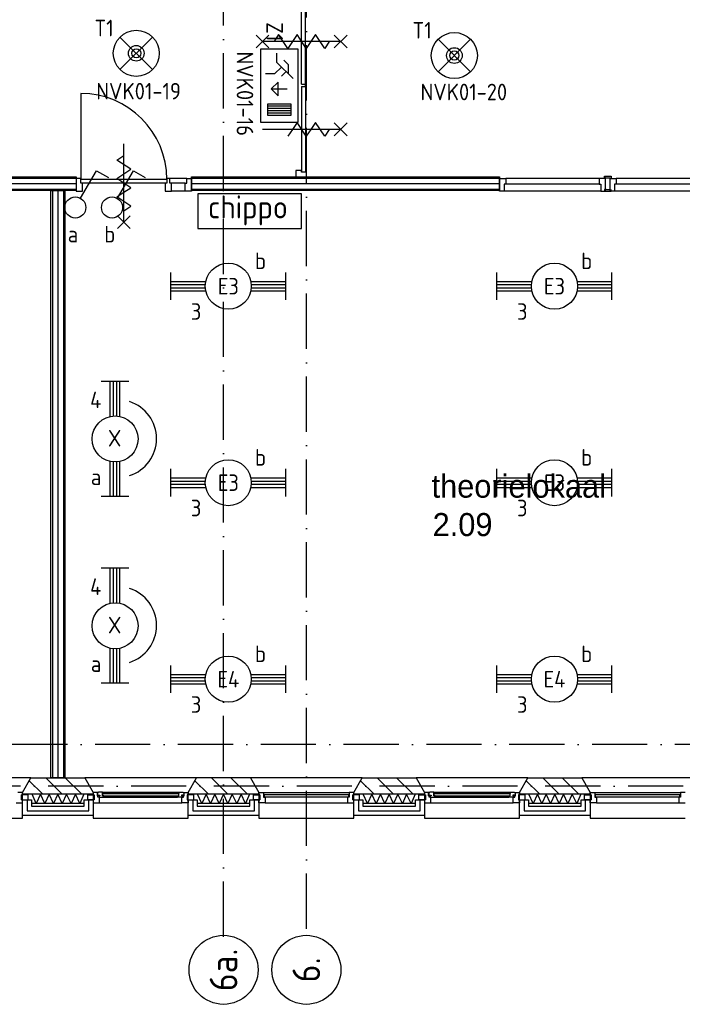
# Model space of a CAD drawing. Header units: millimetres. Extents: x 89505 to 240707, y 191 to 84291.
# Tile 38 of 50: x 195290 to 202490, y 39291 to 49989. Entities that reach past the tile are written whole.
import ezdxf
from ezdxf.enums import TextEntityAlignment as Align

# ---------------------------------------------------------------- set-up
doc = ezdxf.new("R2010")
doc.units = ezdxf.units.MM
doc.header["$LTSCALE"] = 100
doc.linetypes.add('DASHDOT', pattern=[9, 6, -1.5, 0, -1.5])
doc.layers.get('0').update_dxf_attribs({"linetype": 'CONTINUOUS'})
for name, color, linetype in [('AL$7----_STRAMIEN', 1, 'DASHDOT'), ('AL21----_BUITENWAND', 4, 'CONTINUOUS'), ('AL21K---_ISOLATIE', 1, 'CONTINUOUS'), ('AL22----_BINNENWAND', 7, 'CONTINUOUS'), ('AL28----_KONSTRUKTIE', 3, 'CONTINUOUS'), ('AL31----_BUITENKOZ', 7, 'CONTINUOUS'), ('AL32----_BINNENKOZ', 9, 'CONTINUOUS'), ('AL32----_DRAAIRICHTING', 1, 'CONTINUOUS'), ('AL65----_BEVEILIGING', 7, 'CONTINUOUS'), ('ALL-----_REFLIJNEN', 8, 'CONTINUOUS'), ('ALXA3---_VOLZWART', 14, 'CONTINUOUS'), ('ALXAB---_PREFABBETON', 1, 'CONTINUOUS'), ('BOUW', 8, 'CONTINUOUS'), ('EB62202-_ATTRIB', 2, 'CONTINUOUS'), ('EB63101-_ATTRIB', 2, 'CONTINUOUS'), ('EB63202-_ATTRIB', 2, 'CONTINUOUS'), ('EB63501-_ATTRIB', 2, 'CONTINUOUS'), ('EB6522--_ATTRIB', 2, 'CONTINUOUS'), ('EL62202-_KRACHT-SCH', 3, 'CONTINUOUS'), ('EL63101-_LICHT-ARM', 3, 'CONTINUOUS'), ('EL63101-LICHT-ARM', 3, 'CONTINUOUS'), ('EL63202-_NOODVRL-TXT', 3, 'CONTINUOUS'), ('EL63501-_NOODVRL-ARM', 3, 'CONTINUOUS'), ('EL6522--_TOEGCTRL', 170, 'CONTINUOUS')]:
    doc.layers.add(name, color=color, linetype=linetype)
doc.styles.add('1_8', font='ISO', dxfattribs={"height": 1.8})
doc.styles.add('BURO-025', font='BUROFONT.shx', dxfattribs={"height": 250})
doc.styles.add('NORATT', font='ISO.shx')
doc.styles.get("Standard").update_dxf_attribs({"font": 'iso.shx'})

# ---------------------------------------------------------------- blocks, each defined once
blk = doc.blocks.new('ES3N026')
for p, q in [((2.25, 1.25), (2.25, -1.25)), ((2.5, 1.25), (2.5, -1.25)), ((2.75, 1.25), (2.75, -1.25)), ((3, 1.25), (3, -1.25)), ((-1.5, 0.75), (-1, 0.25)), ((0.38, -0.88), (0.38, 0.87))]:
    blk.add_line(p, q)
for points in [[(4.01, 2.01), (4.01, -1.98), (-3.99, -1.98), (-3.99, 2.01)], [(3.25, -1.25), (2, -1.25), (2, 1.25), (3.25, 1.25)], [(0.38, -0.88), (1.12, -0.13), (-0.37, -0.13)]]:
    blk.add_lwpolyline(points, close=True)
for points in [[(-0.75, 1.5), (-2.5, -0.25), (-3.5, -0.25)], [(-1.25, 1), (-2.25, 1), (-2.75, 0.5)], [(-2, 0.25), (-1.25, -0.5), (-1.25, -1.5)]]:
    blk.add_lwpolyline(points)
at = {"color": 2, "style": '1_8', "flags": 8}
blk.add_attdef('NUMMER', text='', height=1.8, dxfattribs=at).set_placement((4, 3.75), align=Align.MIDDLE)
at = {"style": '1_8'}
for tag, flags, p in [('A_CODE', 8, (-3.5, 2.75)), ('SCHAK', 8, (3.5, 2.75)), ('GROEP', 8, (-3.5, -2.75)), ('KAST', 9, (3.5, -2.75))]:
    blk.add_attdef(tag, text='', height=1.8, dxfattribs=dict(at, flags=flags)).set_placement(p, align=Align.MIDDLE_CENTER)
blk = doc.blocks.new('ES3G01')
at = {"color": 0}
for p, q in [((-1.77, 1.77), (1.77, -1.77)), ((1.77, 1.77), (-1.77, -1.77))]:
    blk.add_line(p, q, dxfattribs=at)
at = {"color": 6}
blk.add_lwpolyline([(1.77, -1.77), (1.75, -1.75)], dxfattribs=at)
blk.add_circle((0, 0), 2.5)
at = {"color": 0}
for radius in [0.85, 0.5]:
    blk.add_circle((0, 0), radius, dxfattribs=at)
at = {"color": 6, "style": '1_8'}
for tag, flags, p in [('A_CODE', 8, (-3.5, 2.75)), ('SCHAK', 8, (3.5, 2.75)), ('GROEP', 8, (-3.5, -2.75)), ('KAST', 9, (3.5, -2.75))]:
    blk.add_attdef(tag, text='', height=1.8, dxfattribs=dict(at, flags=flags)).set_placement(p, align=Align.MIDDLE)
blk = doc.blocks.new('PENDEL')
at = {"color": 0}
for p, q in [((-6.25, -1.5), (-6.25, 1.5)), ((6.25, -1.5), (6.25, 1.5)), ((-6.25, 0.52), (-2.44, 0.52)), ((-6.25, 0.18), (-2.49, 0.18)), ((2.44, 0.52), (6.25, 0.52)), ((2.49, 0.18), (6.25, 0.18)), ((-6.25, -0.18), (-2.49, -0.18)), ((-6.25, -0.52), (-2.44, -0.52)), ((2.44, -0.52), (6.25, -0.52)), ((2.49, -0.18), (6.25, -0.18))]:
    blk.add_line(p, q, dxfattribs=at)
blk.add_circle((0, 0), 2.5, dxfattribs=at)
at = {"layer": 'EL63101-_LICHT-ARM'}
blk.add_arc((0.04, -0.3), 4.21, 197.6135, 342.3865, dxfattribs=at)
at = {"color": 6, "style": '1_8'}
for tag, flags, p in [('SCHAK', 8, (3.5, 2.75)), ('A_CODE', 8, (0, 0)), ('GROEP', 8, (-3.5, -2.75)), ('KAST', 9, (3.5, -2.75))]:
    blk.add_attdef(tag, text='', height=1.8, dxfattribs=dict(at, flags=flags)).set_placement(p, align=Align.MIDDLE)
at = {"style": '1_8', "flags": 8}
blk.add_attdef('M_CODE', text='', height=3.6, dxfattribs=at).set_placement((0, 0), align=Align.MIDDLE_CENTER)
blk = doc.blocks.new('ES3S1')
blk.add_lwpolyline([(0.58, 1), (2.31, 4), (3.61, 3.25)])
blk.add_circle((0, 0), 1.15)
at = {"style": '1_8'}
for tag, flags, p in [('SCHAK', 8, (3, 5.5)), ('KAST', 9, (-3, 0.5)), ('M_CODE', 9, (0, 0)), ('DOEL', 9, (-3, -2)), ('GROEP', 9, (-3, -4.5))]:
    blk.add_attdef(tag, text='', height=1.8, dxfattribs=dict(at, flags=flags)).set_placement(p, align=Align.MIDDLE_CENTER)
blk = doc.blocks.new('EJ3T20')
at = {"color": 0}
for p, q in [((-6.25, -1.5), (-6.25, 1.5)), ((6.25, -1.5), (6.25, 1.5)), ((-6.25, 0.52), (-2.44, 0.52)), ((-6.25, 0.17), (-2.49, 0.17)), ((2.44, 0.52), (6.25, 0.52)), ((2.49, 0.17), (6.25, 0.17)), ((-6.25, -0.17), (-2.49, -0.17)), ((-6.25, -0.52), (-2.44, -0.52)), ((2.44, -0.52), (6.25, -0.52)), ((2.49, -0.17), (6.25, -0.17))]:
    blk.add_line(p, q, dxfattribs=at)
blk.add_circle((0, 0), 2.5, dxfattribs=at)
at = {"color": 6, "style": '1_8'}
for tag, flags, p in [('SCHAK', 8, (3.5, 2.75)), ('A_CODE', 8, (0, 0)), ('GROEP', 8, (-3.5, -2.75)), ('KAST', 9, (3.5, -2.75))]:
    blk.add_attdef(tag, text='', height=1.8, dxfattribs=dict(at, flags=flags)).set_placement(p, align=Align.MIDDLE)
blk = doc.blocks.new('1011')
at = {"layer": 'AL$7----_STRAMIEN', "color": 7, "linetype": 'Continuous'}
blk.add_circle((-750, 0), 750, dxfattribs=at)
at = {"layer": 'AL$7----_STRAMIEN', "color": 3, "linetype": 'Continuous'}
blk.add_attdef('STR-NAAM', text='', height=600, rotation=360, dxfattribs=at).set_placement((-750, 0), align=Align.MIDDLE)
blk = doc.blocks.new('ES652245')
at = {"color": 0}
blk.add_lwpolyline([(-5.625, 1.875), (-5.625, -1.875), (5.625, -1.875), (5.625, 1.875), (-5.625, 1.875)], dxfattribs=at)
at = {"style": 'NORATT'}
for tag, flags, p in [('PANEEL', 9, (0, 3)), ('GRP', 8, (0, -5)), ('RUIMTE', 9, (0, -7.5))]:
    blk.add_attdef(tag, text='', height=1.8, dxfattribs=dict(at, flags=flags)).set_placement(p, align=Align.MIDDLE_LEFT)
at = {"style": 'NORATT', "flags": 8}
for tag, height in [('CODE', 2.5), ('M_CODE', 1.8)]:
    blk.add_attdef(tag, text='', height=height, dxfattribs=at).set_placement((0, 0), align=Align.MIDDLE_CENTER)

msp = doc.modelspace()

# ---------------------------------------------------------------- linework, layer by layer
at = {"layer": 'AL$7----_STRAMIEN', "color": 1}
for points in [[(197505, 40025), (197505, 76516)], [(198405, 40112), (198405, 76516)], [(239014, 42113), (89505, 42113)], [(239405, 41663), (89505, 41663)]]:
    msp.add_lwpolyline(points, dxfattribs=at)
at = {"layer": 'AL21----_BUITENWAND', "color": 8}
for p, q in [((195320, 41512), (195420, 41512)), ((195320, 41343), (195320, 41512)), ((195420, 41512), (195420, 41443)), ((195990, 41512), (196090, 41512)), ((195990, 41443), (195990, 41512)), ((196090, 41512), (196090, 41343)), ((197120, 41512), (197220, 41512)), ((197120, 41343), (197120, 41512)), ((197220, 41512), (197220, 41443)), ((197790, 41512), (197890, 41512)), ((197790, 41443), (197790, 41512)), ((197890, 41512), (197890, 41343)), ((198920, 41512), (199020, 41512)), ((198920, 41343), (198920, 41512)), ((199020, 41512), (199020, 41443)), ((199590, 41512), (199690, 41512)), ((199590, 41443), (199590, 41512)), ((199690, 41512), (199690, 41343)), ((200720, 41512), (200820, 41512)), ((200720, 41343), (200720, 41512)), ((200820, 41512), (200820, 41443)), ((201390, 41512), (201490, 41512)), ((201390, 41443), (201390, 41512)), ((201490, 41512), (201490, 41343)), ((195420, 41443), (195990, 41443)), ((197220, 41443), (197790, 41443)), ((199020, 41443), (199590, 41443)), ((200820, 41443), (201390, 41443)), ((196090, 41343), (195320, 41343)), ((197890, 41343), (197120, 41343)), ((199690, 41343), (198920, 41343)), ((201490, 41343), (200720, 41343))]:
    msp.add_line(p, q, dxfattribs=at)
at = {"layer": 'AL21K---_ISOLATIE', "color": 8, "linetype": 'Continuous'}
for p, q in [((195990, 41573), (195420, 41573)), ((195468, 41473), (195424, 41573)), ((195515, 41573), (195468, 41473)), ((195563, 41473), (195515, 41573)), ((195610, 41573), (195563, 41473)), ((195658, 41473), (195610, 41573)), ((195705, 41573), (195658, 41473)), ((195753, 41473), (195705, 41573)), ((195800, 41573), (195753, 41473)), ((195848, 41473), (195800, 41573)), ((195895, 41573), (195848, 41473)), ((195943, 41473), (195895, 41573)), ((195986, 41573), (195943, 41473)), ((197790, 41573), (197220, 41573)), ((197268, 41473), (197224, 41573)), ((197315, 41573), (197268, 41473)), ((197363, 41473), (197315, 41573)), ((197410, 41573), (197363, 41473)), ((197458, 41473), (197410, 41573)), ((197505, 41573), (197458, 41473)), ((197553, 41473), (197505, 41573)), ((197600, 41573), (197553, 41473)), ((197648, 41473), (197600, 41573)), ((197695, 41573), (197648, 41473)), ((197743, 41473), (197695, 41573)), ((197786, 41573), (197743, 41473)), ((199590, 41573), (199020, 41573)), ((199068, 41473), (199024, 41573)), ((199115, 41573), (199068, 41473)), ((199163, 41473), (199115, 41573)), ((199210, 41573), (199163, 41473)), ((199258, 41473), (199210, 41573)), ((199305, 41573), (199258, 41473)), ((199353, 41473), (199305, 41573)), ((199400, 41573), (199353, 41473)), ((199448, 41473), (199400, 41573)), ((199495, 41573), (199448, 41473)), ((199543, 41473), (199495, 41573)), ((199586, 41573), (199543, 41473)), ((201390, 41573), (200820, 41573)), ((200868, 41473), (200824, 41573)), ((200915, 41573), (200868, 41473)), ((200963, 41473), (200915, 41573)), ((201010, 41573), (200963, 41473)), ((201058, 41473), (201010, 41573)), ((201105, 41573), (201058, 41473)), ((201153, 41473), (201105, 41573)), ((201200, 41573), (201153, 41473)), ((201248, 41473), (201200, 41573)), ((201295, 41573), (201248, 41473)), ((201343, 41473), (201295, 41573)), ((201386, 41573), (201343, 41473)), ((195990, 41473), (195420, 41473)), ((197790, 41473), (197220, 41473)), ((199590, 41473), (199020, 41473)), ((201390, 41473), (200820, 41473))]:
    msp.add_line(p, q, dxfattribs=at)
at = {"layer": 'AL22----_BINNENWAND', "color": 8}
for p, q in [((191781, 48283), (195905, 48283)), ((195905, 48283), (195905, 48133)), ((197156, 48283), (200505, 48283)), ((197156, 48133), (197156, 48283)), ((200505, 48283), (200505, 48133)), ((195905, 48133), (191781, 48133)), ((195630, 41753), (195630, 48133)), ((195630, 48133), (195780, 48133)), ((195780, 48133), (195780, 41753)), ((200505, 48133), (197156, 48133)), ((195780, 41753), (195630, 41753))]:
    msp.add_line(p, q, dxfattribs=at)
at = {"layer": 'AL22----_BINNENWAND', "color": 8, "linetype": 'Continuous'}
for p, q in [((191781, 48268), (195905, 48268)), ((197156, 48268), (200505, 48268)), ((191781, 48148), (195905, 48148)), ((197156, 48148), (200505, 48148)), ((195645, 48133), (195645, 41753)), ((195765, 48133), (195765, 41753))]:
    msp.add_line(p, q, dxfattribs=at)
at = {"layer": 'AL28----_KONSTRUKTIE', "color": 8}
for p, q in [((195320, 41593), (195413, 41753)), ((195413, 41753), (195998, 41753)), ((195998, 41753), (196090, 41593)), ((197120, 41593), (197213, 41753)), ((197798, 41753), (197890, 41593)), ((198920, 41593), (199013, 41753)), ((199013, 41753), (199598, 41753)), ((199598, 41753), (199690, 41593)), ((200720, 41593), (200813, 41753)), ((200813, 41753), (201398, 41753)), ((201398, 41753), (201490, 41593)), ((195320, 41573), (195320, 41593)), ((196090, 41573), (195320, 41573)), ((196090, 41593), (196090, 41573)), ((197120, 41573), (197120, 41593)), ((197890, 41573), (197120, 41573)), ((197890, 41593), (197890, 41573)), ((198920, 41573), (198920, 41593)), ((199690, 41573), (198920, 41573)), ((199690, 41593), (199690, 41573)), ((200720, 41573), (200720, 41593)), ((201490, 41573), (200720, 41573)), ((201490, 41593), (201490, 41573))]:
    msp.add_line(p, q, dxfattribs=at)
at = {"layer": 'AL31----_BUITENKOZ', "color": 8}
for p, q in [((195413, 41753), (194198, 41753)), ((195320, 41593), (195413, 41753)), ((195998, 41753), (196090, 41593)), ((198002, 41753), (195998, 41753)), ((197120, 41593), (197213, 41753)), ((199013, 41753), (197798, 41753)), ((197798, 41753), (197890, 41593)), ((198920, 41593), (199013, 41753)), ((199598, 41753), (199690, 41593)), ((200813, 41753), (199598, 41753)), ((200720, 41593), (200813, 41753)), ((202613, 41753), (201398, 41753)), ((201398, 41753), (201490, 41593)), ((195381, 41568), (195310, 41568)), ((195310, 41568), (195310, 41512)), ((195310, 41512), (195381, 41512)), ((195320, 41313), (195320, 41593)), ((195381, 41512), (195381, 41568)), ((196029, 41568), (196100, 41568)), ((196029, 41512), (196029, 41568)), ((196100, 41512), (196029, 41512)), ((196134, 41593), (196090, 41593)), ((196090, 41593), (196090, 41568)), ((196090, 41593), (196090, 41313)), ((196090, 41568), (196100, 41568)), ((196090, 41512), (196090, 41479)), ((196100, 41512), (196090, 41512)), ((196100, 41568), (196100, 41512)), ((196100, 41568), (196100, 41512)), ((196134, 41557), (196134, 41593)), ((196140, 41557), (196134, 41557)), ((196137, 41592), (196137, 41562)), ((196144, 41592), (196137, 41592)), ((196137, 41562), (196160, 41562)), ((196140, 41542), (196140, 41557)), ((196157, 41542), (196140, 41542)), ((196147, 41596), (196144, 41592)), ((196189, 41596), (196147, 41596)), ((196152, 41557), (196152, 41542)), ((196160, 41557), (196152, 41557)), ((196152, 41542), (196157, 41542)), ((196157, 41542), (196204, 41542)), ((196157, 41479), (196157, 41542)), ((196160, 41562), (196160, 41557)), ((196189, 41596), (197021, 41596)), ((196189, 41555), (196189, 41596)), ((196206, 41594), (196189, 41594)), ((196189, 41594), (196189, 41581)), ((196189, 41581), (196206, 41581)), ((196206, 41555), (196189, 41555)), ((196204, 41542), (196206, 41555)), ((196204, 41542), (197006, 41542)), ((196206, 41581), (196206, 41594)), ((197004, 41594), (197021, 41594)), ((197004, 41581), (197004, 41594)), ((197021, 41581), (197004, 41581)), ((197004, 41555), (197021, 41555)), ((197006, 41542), (197004, 41555)), ((197053, 41542), (197006, 41542)), ((197021, 41596), (197063, 41596)), ((197021, 41555), (197021, 41596)), ((197021, 41594), (197021, 41581)), ((197050, 41562), (197050, 41557)), ((197073, 41562), (197050, 41562)), ((197050, 41557), (197058, 41557)), ((197058, 41542), (197053, 41542)), ((197053, 41542), (197070, 41542)), ((197053, 41479), (197053, 41542)), ((197058, 41557), (197058, 41542)), ((197063, 41596), (197066, 41592)), ((197066, 41592), (197073, 41592)), ((197070, 41557), (197076, 41557)), ((197070, 41542), (197070, 41557)), ((197073, 41592), (197073, 41562)), ((197076, 41593), (197120, 41593)), ((197076, 41557), (197076, 41593)), ((197110, 41568), (197110, 41512)), ((197120, 41568), (197110, 41568)), ((197181, 41568), (197110, 41568)), ((197110, 41568), (197110, 41512)), ((197110, 41512), (197120, 41512)), ((197110, 41512), (197181, 41512)), ((197120, 41593), (197120, 41568)), ((197120, 41313), (197120, 41593)), ((197120, 41512), (197120, 41479)), ((197181, 41512), (197181, 41568)), ((197829, 41568), (197900, 41568)), ((197829, 41512), (197829, 41568)), ((197900, 41512), (197829, 41512)), ((197890, 41593), (197890, 41313)), ((197900, 41568), (197900, 41512)), ((197940, 41593), (198870, 41593)), ((198981, 41568), (198910, 41568)), ((198910, 41568), (198910, 41512)), ((198910, 41512), (198981, 41512)), ((198920, 41313), (198920, 41593)), ((198981, 41512), (198981, 41568)), ((199629, 41568), (199700, 41568)), ((199629, 41512), (199629, 41568)), ((199700, 41512), (199629, 41512)), ((199734, 41593), (199690, 41593)), ((199690, 41593), (199690, 41568)), ((199690, 41593), (199690, 41313)), ((199690, 41568), (199700, 41568)), ((199690, 41512), (199690, 41479)), ((199700, 41512), (199690, 41512)), ((199700, 41568), (199700, 41512)), ((199700, 41568), (199700, 41512)), ((199734, 41557), (199734, 41593)), ((199740, 41557), (199734, 41557)), ((199737, 41592), (199737, 41562)), ((199744, 41592), (199737, 41592)), ((199737, 41562), (199760, 41562)), ((199740, 41542), (199740, 41557)), ((199757, 41542), (199740, 41542)), ((199747, 41596), (199744, 41592)), ((199789, 41596), (199747, 41596)), ((199752, 41557), (199752, 41542)), ((199760, 41557), (199752, 41557)), ((199752, 41542), (199757, 41542)), ((199757, 41542), (199804, 41542)), ((199757, 41479), (199757, 41542)), ((199760, 41562), (199760, 41557)), ((199789, 41555), (199789, 41596)), ((199789, 41596), (200621, 41596)), ((199806, 41594), (199789, 41594)), ((199789, 41594), (199789, 41581)), ((199789, 41581), (199806, 41581)), ((199806, 41555), (199789, 41555)), ((199804, 41542), (199806, 41555)), ((199804, 41542), (200606, 41542)), ((199806, 41581), (199806, 41594)), ((200604, 41594), (200621, 41594)), ((200604, 41581), (200604, 41594)), ((200621, 41581), (200604, 41581)), ((200604, 41555), (200621, 41555)), ((200606, 41542), (200604, 41555)), ((200653, 41542), (200606, 41542)), ((200621, 41596), (200663, 41596)), ((200621, 41555), (200621, 41596)), ((200621, 41594), (200621, 41581)), ((200650, 41562), (200650, 41557)), ((200673, 41562), (200650, 41562)), ((200650, 41557), (200658, 41557)), ((200658, 41542), (200653, 41542)), ((200653, 41542), (200670, 41542)), ((200653, 41479), (200653, 41542)), ((200658, 41557), (200658, 41542)), ((200663, 41596), (200666, 41592)), ((200666, 41592), (200673, 41592)), ((200670, 41557), (200676, 41557)), ((200670, 41542), (200670, 41557)), ((200673, 41592), (200673, 41562)), ((200676, 41593), (200720, 41593)), ((200676, 41557), (200676, 41593)), ((200710, 41568), (200710, 41512)), ((200720, 41568), (200710, 41568)), ((200781, 41568), (200710, 41568)), ((200710, 41568), (200710, 41512)), ((200710, 41512), (200720, 41512)), ((200710, 41512), (200781, 41512)), ((200720, 41593), (200720, 41568)), ((200720, 41313), (200720, 41593)), ((200720, 41512), (200720, 41479)), ((200781, 41512), (200781, 41568)), ((201429, 41568), (201500, 41568)), ((201429, 41512), (201429, 41568)), ((201500, 41512), (201429, 41512)), ((201490, 41593), (201490, 41313)), ((201500, 41568), (201500, 41512)), ((201540, 41593), (202470, 41593)), ((196090, 41479), (196157, 41479)), ((196157, 41479), (197053, 41479)), ((197120, 41479), (197053, 41479)), ((197957, 41479), (198853, 41479)), ((199690, 41479), (199757, 41479)), ((199757, 41479), (200653, 41479)), ((200720, 41479), (200653, 41479)), ((201557, 41479), (202453, 41479)), ((194290, 41313), (195320, 41313)), ((196090, 41313), (197120, 41313)), ((197890, 41313), (198920, 41313)), ((199690, 41313), (200720, 41313)), ((201490, 41313), (202520, 41313))]:
    msp.add_line(p, q, dxfattribs=at)
at = {"layer": 'AL31----_BUITENKOZ', "color": 8, "linetype": 'Continuous'}
for p, q in [((195320, 41593), (195270, 41593)), ((195310, 41568), (195320, 41568)), ((195310, 41512), (195310, 41568)), ((195320, 41512), (195310, 41512)), ((195320, 41568), (195320, 41593)), ((195320, 41568), (195320, 41568)), ((195320, 41479), (195320, 41512)), ((197019, 41578), (196191, 41578)), ((196191, 41578), (196191, 41557)), ((196191, 41557), (197019, 41557)), ((197019, 41557), (197019, 41578)), ((197890, 41593), (197940, 41593)), ((197890, 41568), (197890, 41593)), ((197890, 41568), (197890, 41568)), ((197900, 41568), (197890, 41568)), ((197890, 41512), (197900, 41512)), ((197890, 41479), (197890, 41512)), ((197900, 41512), (197900, 41568)), ((197940, 41593), (197940, 41542)), ((197940, 41593), (197940, 41593)), ((197940, 41542), (197957, 41542)), ((198865, 41567), (197945, 41567)), ((197945, 41567), (197945, 41546)), ((197945, 41546), (198865, 41546)), ((197957, 41542), (197957, 41479)), ((198853, 41542), (198853, 41479)), ((198870, 41542), (198853, 41542)), ((198865, 41546), (198865, 41567)), ((198920, 41593), (198870, 41593)), ((198870, 41593), (198870, 41542)), ((198870, 41593), (198870, 41593)), ((198910, 41568), (198920, 41568)), ((198910, 41512), (198910, 41568)), ((198920, 41512), (198910, 41512)), ((198920, 41568), (198920, 41593)), ((198920, 41568), (198920, 41568)), ((198920, 41479), (198920, 41512)), ((200619, 41578), (199791, 41578)), ((199791, 41578), (199791, 41557)), ((199791, 41557), (200619, 41557)), ((200619, 41557), (200619, 41578)), ((201490, 41593), (201540, 41593)), ((201490, 41568), (201490, 41593)), ((201490, 41568), (201490, 41568)), ((201500, 41568), (201490, 41568)), ((201490, 41512), (201500, 41512)), ((201490, 41479), (201490, 41512)), ((201500, 41512), (201500, 41568)), ((201540, 41593), (201540, 41542)), ((201540, 41593), (201540, 41593)), ((201540, 41542), (201557, 41542)), ((202465, 41567), (201545, 41567)), ((201545, 41567), (201545, 41546)), ((201545, 41546), (202465, 41546)), ((201557, 41542), (201557, 41479)), ((202453, 41542), (202453, 41479)), ((202470, 41542), (202453, 41542)), ((202465, 41546), (202465, 41567)), ((202520, 41593), (202470, 41593)), ((202470, 41593), (202470, 41542)), ((202470, 41593), (202470, 41593)), ((195253, 41479), (195320, 41479)), ((197957, 41479), (197890, 41479)), ((197957, 41479), (197957, 41479)), ((197957, 41479), (197957, 41479)), ((197957, 41479), (197957, 41479)), ((197957, 41479), (197957, 41479)), ((198853, 41479), (198920, 41479)), ((198853, 41479), (198853, 41479)), ((198853, 41479), (198853, 41479)), ((198853, 41479), (198853, 41479)), ((198853, 41479), (198853, 41479)), ((201557, 41479), (201490, 41479)), ((201557, 41479), (201557, 41479)), ((201557, 41479), (201557, 41479)), ((201557, 41479), (201557, 41479)), ((201557, 41479), (201557, 41479)), ((202453, 41479), (202520, 41479)), ((202453, 41479), (202453, 41479)), ((202453, 41479), (202453, 41479)), ((202453, 41479), (202453, 41479)), ((202453, 41479), (202453, 41479))]:
    msp.add_line(p, q, dxfattribs=at)
at = {"layer": 'AL32----_BINNENKOZ', "color": 8}
for p, q in [((198354, 49288), (198354, 50218)), ((198394, 49288), (198394, 50218)), ((198354, 49288), (198394, 49288)), ((198354, 49263), (198354, 48333)), ((198354, 49263), (198394, 49263)), ((198394, 49263), (198394, 49288)), ((198394, 49263), (198394, 48333)), ((195955, 48265), (195905, 48265)), ((195905, 48265), (195905, 48126)), ((195955, 48214), (195955, 48265)), ((196889, 48254), (195955, 48254)), ((196922, 48265), (196889, 48265)), ((196889, 48265), (196889, 48214)), ((196922, 48265), (196889, 48265)), ((197106, 48265), (196922, 48265)), ((196922, 48214), (196922, 48265)), ((197106, 48265), (197156, 48265)), ((197106, 48214), (197106, 48265)), ((197156, 48265), (197156, 48126)), ((198291, 48350), (198291, 48283)), ((198354, 48350), (198291, 48350)), ((198291, 48283), (198354, 48283)), ((198354, 48333), (198354, 48350)), ((198405, 48333), (198354, 48333)), ((198354, 48283), (198405, 48283)), ((198354, 48283), (198354, 48283)), ((198405, 48283), (198405, 48333)), ((198405, 48283), (198405, 48333)), ((200505, 48265), (200572, 48265)), ((200505, 48126), (200505, 48265)), ((201588, 48265), (200572, 48265)), ((200572, 48265), (200572, 48202)), ((201588, 48265), (201588, 48202)), ((201655, 48265), (201588, 48265)), ((201643, 48289), (201705, 48289)), ((201643, 48271), (201643, 48289)), ((201655, 48271), (201643, 48271)), ((201655, 48271), (201705, 48271)), ((201655, 48265), (201655, 48271)), ((201655, 48126), (201655, 48265)), ((201705, 48289), (201718, 48289)), ((201705, 48271), (201705, 48265)), ((201705, 48265), (201772, 48265)), ((201705, 48126), (201705, 48265)), ((201718, 48289), (201718, 48271)), ((202788, 48265), (201772, 48265)), ((201772, 48265), (201772, 48202)), ((195972, 48214), (195955, 48214)), ((196889, 48214), (195955, 48214)), ((195972, 48126), (195972, 48214)), ((196872, 48214), (196872, 48126)), ((196889, 48214), (196872, 48214)), ((196939, 48214), (196922, 48214)), ((197089, 48214), (196939, 48214)), ((196939, 48126), (196939, 48214)), ((197089, 48214), (197106, 48214)), ((197089, 48126), (197089, 48214)), ((200555, 48202), (200555, 48126)), ((200572, 48202), (200555, 48202)), ((201588, 48202), (200572, 48202)), ((201588, 48202), (201605, 48202)), ((201605, 48202), (201605, 48126)), ((201643, 48146), (201643, 48128)), ((201655, 48146), (201643, 48146)), ((201655, 48151), (201655, 48146)), ((201655, 48146), (201705, 48146)), ((201705, 48146), (201705, 48151)), ((201718, 48128), (201718, 48146)), ((201772, 48202), (201755, 48202)), ((201755, 48202), (201755, 48126)), ((202788, 48202), (201772, 48202)), ((195905, 48126), (195972, 48126)), ((196872, 48126), (196939, 48126)), ((197089, 48126), (196939, 48126)), ((197156, 48126), (197089, 48126)), ((200555, 48126), (200505, 48126)), ((201605, 48126), (200555, 48126)), ((201605, 48126), (201655, 48126)), ((201643, 48128), (201705, 48128)), ((201705, 48128), (201718, 48128)), ((201755, 48126), (201705, 48126)), ((202805, 48126), (201755, 48126))]:
    msp.add_line(p, q, dxfattribs=at)
at = {"layer": 'AL32----_DRAAIRICHTING', "color": 8}
msp.add_line((195955, 49188), (195955, 48254), dxfattribs=at)
msp.add_arc((195955, 48254), 934, 0, 90, dxfattribs=at)
at = {"layer": 'AL65----_BEVEILIGING', "color": 8, "linetype": 'Continuous'}
for p, q in [((197999, 49823), (197859, 49683)), ((197999, 49683), (197859, 49823)), ((198779, 49753), (197929, 49753)), ((198104, 49828), (198054, 49753)), ((198204, 49678), (198104, 49828)), ((198254, 49753), (198204, 49678)), ((198304, 49828), (198254, 49753)), ((198404, 49678), (198304, 49828)), ((198454, 49753), (198404, 49678)), ((198504, 49828), (198454, 49753)), ((198604, 49678), (198504, 49828)), ((198654, 49753), (198604, 49678)), ((198849, 49823), (198709, 49683)), ((198849, 49683), (198709, 49823)), ((198779, 48798), (197929, 48798)), ((198254, 48798), (198204, 48723)), ((198304, 48873), (198254, 48798)), ((198404, 48723), (198304, 48873)), ((198454, 48798), (198404, 48723)), ((198504, 48873), (198454, 48798)), ((198604, 48723), (198504, 48873)), ((198654, 48798), (198604, 48723)), ((198849, 48868), (198709, 48728)), ((198849, 48728), (198709, 48868))]:
    msp.add_line(p, q, dxfattribs=at)
for points in [[(196422, 47789), (196422, 48639)], [(196422, 48314), (196497, 48364), (196347, 48464), (196422, 48514)], [(196422, 48114), (196497, 48164), (196347, 48264), (196422, 48314)], [(196422, 47914), (196497, 47964), (196347, 48064), (196422, 48114)], [(196352, 47719), (196492, 47859)], [(196492, 47719), (196352, 47859)]]:
    msp.add_lwpolyline(points, dxfattribs=at)
at = {"layer": 'ALL-----_REFLIJNEN', "color": 8, "linetype": 'Continuous'}
for p, q in [((191781, 48208), (195905, 48208)), ((197156, 48208), (200505, 48208)), ((195705, 48133), (195705, 41753)), ((195370, 41512), (195370, 41393)), ((196040, 41393), (196040, 41512)), ((197170, 41512), (197170, 41393)), ((197840, 41393), (197840, 41512)), ((198970, 41512), (198970, 41393)), ((199640, 41393), (199640, 41512)), ((200770, 41512), (200770, 41393)), ((201440, 41393), (201440, 41512)), ((195370, 41393), (196040, 41393)), ((197170, 41393), (197840, 41393)), ((198970, 41393), (199640, 41393)), ((200770, 41393), (201440, 41393))]:
    msp.add_line(p, q, dxfattribs=at)
at = {"layer": 'ALXA3---_VOLZWART', "color": 8}
for p, q in [((195370, 41512), (195370, 41393)), ((196040, 41393), (196040, 41512)), ((197170, 41512), (197170, 41393)), ((197840, 41393), (197840, 41512)), ((198970, 41512), (198970, 41393)), ((199640, 41393), (199640, 41512)), ((200770, 41512), (200770, 41393)), ((201440, 41393), (201440, 41512)), ((195370, 41393), (196040, 41393)), ((197170, 41393), (197840, 41393)), ((198970, 41393), (199640, 41393)), ((200770, 41393), (201440, 41393))]:
    msp.add_line(p, q, dxfattribs=at)
at = {"layer": 'ALXAB---_PREFABBETON', "color": 8}
for p, q in [((195753, 41573), (195573, 41753)), ((195966, 41573), (195786, 41753)), ((197553, 41573), (197373, 41753)), ((197766, 41573), (197586, 41753)), ((199353, 41573), (199173, 41753)), ((199566, 41573), (199386, 41753)), ((201153, 41573), (200973, 41753)), ((201366, 41573), (201186, 41753)), ((195541, 41573), (195394, 41721)), ((197341, 41573), (197194, 41721)), ((199141, 41573), (198994, 41721)), ((200941, 41573), (200794, 41721)), ((195329, 41573), (195320, 41582)), ((197129, 41573), (197120, 41582)), ((198929, 41573), (198920, 41582)), ((200729, 41573), (200720, 41582))]:
    msp.add_line(p, q, dxfattribs=at)

# ---------------------------------------------------------------- block references
at = {"layer": 'AL$7----_STRAMIEN', "xscale": 0.5, "yscale": 0.5, "zscale": 0.5, "rotation": 90}
for p, values in [((197505, 40041), {'STR-NAAM': '6a.'}), ((198405, 40041), {'STR-NAAM': '6.'})]:
    msp.add_blockref('1011', p, dxfattribs=at).add_auto_attribs(values)
at = {"layer": 'EL62202-_KRACHT-SCH'}
ref = msp.add_blockref('ES3S1', (195894, 47949), dxfattribs=dict(at, xscale=100, yscale=100, zscale=100))
ref.add_attrib('SCHAK', 'a', dxfattribs={"layer": 'EB62202-_ATTRIB', "color": 1, "height": 180, "style": '1_8', "flags": 8}).set_placement((195869, 47659), align=Align.MIDDLE_CENTER)
ref = msp.add_blockref('ES3S1', (196294, 47949), dxfattribs=dict(at, xscale=100, yscale=100, zscale=100))
ref.add_attrib('SCHAK', 'b', dxfattribs={"layer": 'EB62202-_ATTRIB', "color": 1, "height": 180, "style": '1_8', "flags": 8}).set_placement((196269, 47659), align=Align.MIDDLE_CENTER)
at = {"layer": 'EL63101-_LICHT-ARM'}
ref = msp.add_blockref('EJ3T20', (197557, 47094), dxfattribs=dict(at, xscale=100, yscale=100, zscale=100))
ref.add_attrib('A_CODE', 'E3', dxfattribs={"layer": 'EB63101-_ATTRIB', "color": 1, "height": 180, "style": 'NORATT', "flags": 8}).set_placement((197557, 47094), align=Align.MIDDLE)
ref.add_attrib('GROEP', '3', dxfattribs={"layer": 'EB63101-_ATTRIB', "color": 1, "height": 180, "style": 'NORATT', "flags": 8}).set_placement((197207, 46819), align=Align.MIDDLE)
ref.add_attrib('SCHAK', 'b', dxfattribs={"layer": 'EB63101-_ATTRIB', "color": 1, "height": 180, "style": 'NORATT', "flags": 8}).set_placement((197907, 47369), align=Align.MIDDLE)
ref = msp.add_blockref('EJ3T20', (201101, 47094), dxfattribs=dict(at, xscale=100, yscale=100, zscale=100))
ref.add_attrib('A_CODE', 'E3', dxfattribs={"layer": 'EB63101-_ATTRIB', "color": 1, "height": 180, "style": 'NORATT', "flags": 8}).set_placement((201101, 47094), align=Align.MIDDLE)
ref.add_attrib('GROEP', '3', dxfattribs={"layer": 'EB63101-_ATTRIB', "color": 1, "height": 180, "style": 'NORATT', "flags": 8}).set_placement((200751, 46819), align=Align.MIDDLE)
ref.add_attrib('SCHAK', 'b', dxfattribs={"layer": 'EB63101-_ATTRIB', "color": 1, "height": 180, "style": 'NORATT', "flags": 8}).set_placement((201451, 47369), align=Align.MIDDLE)
ref = msp.add_blockref('EJ3T20', (197557, 44959), dxfattribs=dict(at, xscale=100, yscale=100, zscale=100))
ref.add_attrib('A_CODE', 'E3', dxfattribs={"layer": 'EB63101-_ATTRIB', "color": 1, "height": 180, "style": 'NORATT', "flags": 8}).set_placement((197557, 44959), align=Align.MIDDLE)
ref.add_attrib('GROEP', '3', dxfattribs={"layer": 'EB63101-_ATTRIB', "color": 1, "height": 180, "style": 'NORATT', "flags": 8}).set_placement((197207, 44684), align=Align.MIDDLE)
ref.add_attrib('SCHAK', 'b', dxfattribs={"layer": 'EB63101-_ATTRIB', "color": 1, "height": 180, "style": 'NORATT', "flags": 8}).set_placement((197907, 45234), align=Align.MIDDLE)
ref = msp.add_blockref('EJ3T20', (201101, 44959), dxfattribs=dict(at, xscale=100, yscale=100, zscale=100))
ref.add_attrib('A_CODE', 'E3', dxfattribs={"layer": 'EB63101-_ATTRIB', "color": 1, "height": 180, "style": 'NORATT', "flags": 8}).set_placement((201101, 44959), align=Align.MIDDLE)
ref.add_attrib('GROEP', '3', dxfattribs={"layer": 'EB63101-_ATTRIB', "color": 1, "height": 180, "style": 'NORATT', "flags": 8}).set_placement((200751, 44684), align=Align.MIDDLE)
ref.add_attrib('SCHAK', 'b', dxfattribs={"layer": 'EB63101-_ATTRIB', "color": 1, "height": 180, "style": 'NORATT', "flags": 8}).set_placement((201451, 45234), align=Align.MIDDLE)
ref = msp.add_blockref('EJ3T20', (197557, 42824), dxfattribs=dict(at, xscale=100, yscale=100, zscale=100))
ref.add_attrib('A_CODE', 'E4', dxfattribs={"layer": 'EB63101-_ATTRIB', "color": 1, "height": 180, "style": 'NORATT', "flags": 8}).set_placement((197557, 42824), align=Align.MIDDLE)
ref.add_attrib('GROEP', '3', dxfattribs={"layer": 'EB63101-_ATTRIB', "color": 1, "height": 180, "style": 'NORATT', "flags": 8}).set_placement((197207, 42549), align=Align.MIDDLE)
ref.add_attrib('SCHAK', 'b', dxfattribs={"layer": 'EB63101-_ATTRIB', "color": 1, "height": 180, "style": 'NORATT', "flags": 8}).set_placement((197907, 43099), align=Align.MIDDLE)
ref = msp.add_blockref('EJ3T20', (201101, 42824), dxfattribs=dict(at, xscale=100, yscale=100, zscale=100))
ref.add_attrib('A_CODE', 'E4', dxfattribs={"layer": 'EB63101-_ATTRIB', "color": 1, "height": 180, "style": 'NORATT', "flags": 8}).set_placement((201101, 42824), align=Align.MIDDLE)
ref.add_attrib('GROEP', '3', dxfattribs={"layer": 'EB63101-_ATTRIB', "color": 1, "height": 180, "style": 'NORATT', "flags": 8}).set_placement((200751, 42549), align=Align.MIDDLE)
ref.add_attrib('SCHAK', 'b', dxfattribs={"layer": 'EB63101-_ATTRIB', "color": 1, "height": 180, "style": 'NORATT', "flags": 8}).set_placement((201451, 43099), align=Align.MIDDLE)
at = {"layer": 'EL63101-LICHT-ARM'}
ref = msp.add_blockref('PENDEL', (196327, 45434, 3700), dxfattribs=dict(at, xscale=100, yscale=100, zscale=100, rotation=90))
ref.add_attrib('SCHAK', 'a ', dxfattribs={"layer": 'EB63101-_ATTRIB', "color": 1, "height": 180, "style": '1_8', "flags": 8}).set_placement((196171, 45022, 3700), align=Align.MIDDLE)
ref.add_attrib('GROEP', '4', dxfattribs={"layer": 'EB63101-_ATTRIB', "color": 1, "height": 180, "style": '1_8', "flags": 8}).set_placement((196116, 45859, 3700), align=Align.MIDDLE)
ref.add_attrib('A_CODE', 'X', dxfattribs={"layer": 'EB63101-_ATTRIB', "color": 1, "height": 180, "style": '1_8', "flags": 8}).set_placement((196322, 45442, 3700), align=Align.MIDDLE)
ref = msp.add_blockref('PENDEL', (196327, 43404, 3700), dxfattribs=dict(at, xscale=100, yscale=100, zscale=100, rotation=90))
ref.add_attrib('SCHAK', 'a ', dxfattribs={"layer": 'EB63101-_ATTRIB', "color": 1, "height": 180, "style": '1_8', "flags": 8}).set_placement((196171, 42992, 3700), align=Align.MIDDLE)
ref.add_attrib('GROEP', '4', dxfattribs={"layer": 'EB63101-_ATTRIB', "color": 1, "height": 180, "style": '1_8', "flags": 8}).set_placement((196116, 43829, 3700), align=Align.MIDDLE)
ref.add_attrib('A_CODE', 'X', dxfattribs={"layer": 'EB63101-_ATTRIB', "color": 1, "height": 180, "style": '1_8', "flags": 8}).set_placement((196322, 43412, 3700), align=Align.MIDDLE)
at = {"layer": 'EL63202-_NOODVRL-TXT'}
ref = msp.add_blockref('ES3N026', (198110, 49275), dxfattribs=dict(at, xscale=100, yscale=100, zscale=100, rotation=270))
ref.add_attrib('A_CODE', 'Z1', dxfattribs={"layer": 'EB63202-_ATTRIB', "color": 1, "height": 180, "rotation": 270, "style": '1_8', "flags": 8}).set_placement((198061, 49859), align=Align.MIDDLE_CENTER)
ref.add_attrib('GROEP', 'NVK01-16', dxfattribs={"layer": 'EB63202-_ATTRIB', "color": 1, "height": 180, "rotation": 270, "style": '1_8', "flags": 8}).set_placement((197738, 49185), align=Align.MIDDLE_CENTER)
at = {"layer": 'EL63501-_NOODVRL-ARM'}
ref = msp.add_blockref('ES3G01', (196557, 49624), dxfattribs=dict(at, xscale=100, yscale=100, zscale=100))
ref.add_attrib('A_CODE', 'T1', dxfattribs={"layer": 'EB63501-_ATTRIB', "color": 1, "height": 180, "style": '1_8', "flags": 8}).set_placement((196207, 49899), align=Align.MIDDLE)
ref.add_attrib('GROEP', 'NVK01-19', dxfattribs={"layer": 'EB63501-_ATTRIB', "color": 1, "height": 180, "style": '1_8', "flags": 8}).set_placement((196582, 49213), align=Align.MIDDLE)
ref = msp.add_blockref('ES3G01', (200013, 49600), dxfattribs=dict(at, xscale=100, yscale=100, zscale=100))
ref.add_attrib('A_CODE', 'T1', dxfattribs={"layer": 'EB63501-_ATTRIB', "color": 1, "height": 180, "style": '1_8', "flags": 8}).set_placement((199663, 49875), align=Align.MIDDLE)
ref.add_attrib('GROEP', 'NVK01-20', dxfattribs={"layer": 'EB63501-_ATTRIB', "color": 1, "height": 180, "style": '1_8', "flags": 8}).set_placement((200116, 49204), align=Align.MIDDLE)
at = {"layer": 'EL6522--_TOEGCTRL'}
ref = msp.add_blockref('ES652245', (197788, 47909, -1500), dxfattribs=dict(at, xscale=100, yscale=100, zscale=100))
ref.add_attrib('CODE', 'chippo', dxfattribs={"layer": 'EB6522--_ATTRIB', "height": 250, "style": 'NORATT', "flags": 8}).set_placement((197770, 47955, -1500), align=Align.MIDDLE_CENTER)

# ---------------------------------------------------------------- texts
at = {"layer": 'BOUW', "style": 'BURO-025'}
for s, p in [('theorielokaal', (199765, 44796)), ('2.09', (199777, 44379))]:
    msp.add_text(s, height=250, dxfattribs=at).set_placement(p)

doc.saveas('drawing.dxf')
